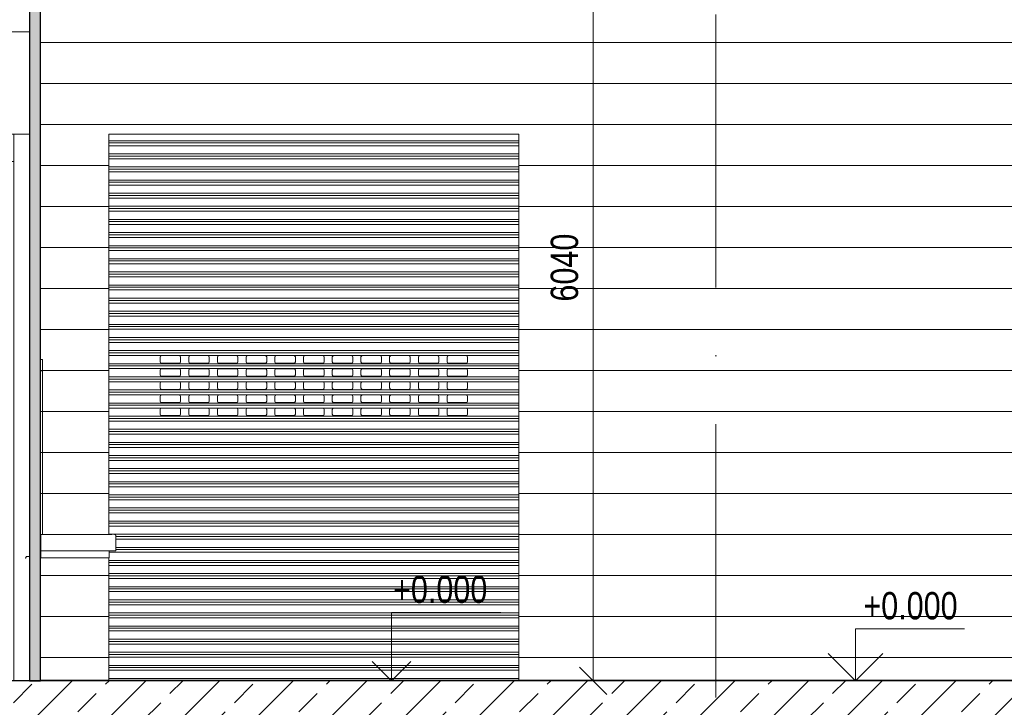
# Model space of a CAD drawing. Header units: millimetres. Extents: x 17762 to 172224, y -23587 to 40136.
# Tile 3 of 49: x 23396 to 30602, y -195 to 4838. Entities that reach past the tile are written whole.
import ezdxf

# ---------------------------------------------------------------- set-up
doc = ezdxf.new("R2010")
doc.units = ezdxf.units.MM
for name, pattern in [('Čerchovaná 10mm', [1800, 1000, -400, 0, -400]), ('Čerchovaná 20mm', [3000, 2000, -500, 0, -500]), ('Čerchovaná 3mm', [500, 300, -100, 0, -100])]:
    doc.linetypes.add(name, pattern=pattern)
for name, color, linetype, lineweight in [('CA_DVERE', 7, 'Continuous', 13), ('CA_DVERE_NEVHRA1', 3, 'Čerchovaná 3mm', 13), ('CA_KOTY', 3, 'Continuous', 9), ('CA_KOTY-100', 3, 'Continuous', 9), ('CA_OKNA18', 8, 'Continuous', 9), ('CA_OKNA25', 7, 'Continuous', 13), ('CA_OSY', 5, 'Continuous', 9), ('CA_PODLAHA', 1, 'Continuous', 25), ('CA_POHHRA25', 7, 'Continuous', 13), ('CA_REZY', 1, 'Continuous', 25), ('CA_SRAFY', 9, 'Continuous', 25), ('CA_ZARIZPRED', 8, 'Continuous', 13)]:
    doc.layers.add(name, color=color, linetype=linetype, lineweight=lineweight)
doc.styles.add('Arial_1', font='arial.ttf', dxfattribs={"width": 0.8, "height": 200})
doc.dimstyles.new('HP_Přímá_-_2_mm_Ariel_1-100', dxfattribs={"dimscale": 304.8, "dimtxt": 204.05188, "dimasz": 0.656168, "dimexe": 0.328084, "dimexo": 0.0625, "dimgap": 0.164042, "dimtad": 1, "dimdec": 0, "dimzin": 0, "dimdsep": 46, "dimtxsty": 'Arial_1', "dimblk1": 'OBLIQUE', "dimblk2": 'OBLIQUE', "dimsah": 1, "dimcen": 0.09, "dimazin": 0, "dimtfac": 1, "dimtdec": 4, "dimtix": 1, "dimtmove": 0, "dimatfit": 3, "dimfxl": 0.984252, "dimfxlon": 1, "dimtvp": 1, "dimtolj": 1, "dimtzin": 0, "dimarcsym": 2})

# ---------------------------------------------------------------- blocks, each defined once
blk = doc.blocks.new('ROLLING_SHUTTER_DD_DECOTHERM_S_EN - Rolovací dveře interiér 4000x4000-2348708-ŘEZ 1 _ vestavek V2')
at = {"layer": 'CA_DVERE'}
for p, q in [((23469, 4750), (22836, 4750)), ((22836, 4750), (22836, 4000)), ((22836, 4000), (22836, 3800)), ((22836, 4000), (23469, 4000)), ((23354, 0), (23354, 4000)), ((23354, 4000), (23354, 0)), ((22836, 3800), (23354, 3800))]:
    blk.add_line(p, q, dxfattribs=at)
blk = doc.blocks.new('ROLLING_SHUTTER_DD_DECOTHERM_S_EN - Rolovací dveře interiér 3000x4000-2353736-ŘEZ 1 _ vestavek V2')
at = {"layer": 'CA_DVERE'}
for p, q in [((27049, 3952.1), (24049, 3952.1)), ((27049, 3936), (24049, 3936)), ((27049, 3916), (24049, 3916)), ((24049, 3856.1), (27049, 3856.1)), ((27049, 3840), (24049, 3840)), ((27049, 3820), (24049, 3820)), ((27049, 3760.1), (24049, 3760.1)), ((27049, 3744), (24049, 3744)), ((27049, 3724), (24049, 3724)), ((27049, 3664.1), (24049, 3664.1)), ((27049, 3648), (24049, 3648)), ((27049, 3628), (24049, 3628)), ((27049, 3568.1), (24049, 3568.1)), ((27049, 3552), (24049, 3552)), ((27049, 3532), (24049, 3532)), ((27049, 3472.1), (24049, 3472.1)), ((27049, 3456), (24049, 3456)), ((27049, 3436), (24049, 3436)), ((24049, 3376.1), (27049, 3376.1)), ((27049, 3360), (24049, 3360)), ((27049, 3340), (24049, 3340)), ((27049, 3280.1), (24049, 3280.1)), ((27049, 3264), (24049, 3264)), ((27049, 3244), (24049, 3244)), ((27049, 3184.1), (24049, 3184.1)), ((27049, 3168), (24049, 3168)), ((27049, 3148), (24049, 3148)), ((24049, 3088.1), (27049, 3088.1)), ((27049, 3072), (24049, 3072)), ((27049, 3052), (24049, 3052)), ((27049, 2992.1), (24049, 2992.1)), ((27049, 2976), (24049, 2976)), ((27049, 2956), (24049, 2956)), ((27049, 2896.1), (24049, 2896.1)), ((27049, 2880), (24049, 2880)), ((27049, 2860), (24049, 2860)), ((24049, 2800.1), (27049, 2800.1)), ((27049, 2784), (24049, 2784)), ((27049, 2764), (24049, 2764)), ((27049, 2704.1), (24049, 2704.1)), ((27049, 2688), (24049, 2688)), ((27049, 2668), (24049, 2668)), ((27049, 2608.1), (24049, 2608.1)), ((27049, 2592), (24049, 2592)), ((27049, 2572), (24049, 2572)), ((27049, 2512.1), (24049, 2512.1)), ((27049, 2496), (24049, 2496)), ((24049, 2476), (27049, 2476)), ((27049, 2416.1), (24049, 2416.1)), ((27049, 2400), (24049, 2400)), ((27049, 2380), (24049, 2380)), ((24434, 2379.5), (24564, 2379.5)), ((24644, 2379.5), (24774, 2379.5)), ((24854, 2379.5), (24984, 2379.5)), ((25064, 2379.5), (25194, 2379.5)), ((25274, 2379.5), (25404, 2379.5)), ((25484, 2379.5), (25614, 2379.5)), ((25694, 2379.5), (25824, 2379.5)), ((25904, 2379.5), (26034, 2379.5)), ((26114, 2379.5), (26244, 2379.5)), ((26324, 2379.5), (26454, 2379.5)), ((26534, 2379.5), (26664, 2379.5)), ((27049, 2320.1), (24049, 2320.1)), ((24424, 2334.5), (24424, 2369.5)), ((24564, 2324.5), (24434, 2324.5)), ((24574, 2369.5), (24574, 2334.5)), ((24634, 2334.5), (24634, 2369.5)), ((24774, 2324.5), (24644, 2324.5)), ((24784, 2369.5), (24784, 2334.5)), ((24844, 2334.5), (24844, 2369.5)), ((24984, 2324.5), (24854, 2324.5)), ((24994, 2369.5), (24994, 2334.5)), ((25054, 2334.5), (25054, 2369.5)), ((25194, 2324.5), (25064, 2324.5)), ((25204, 2369.5), (25204, 2334.5)), ((25264, 2334.5), (25264, 2369.5)), ((25404, 2324.5), (25274, 2324.5)), ((25414, 2369.5), (25414, 2334.5)), ((25474, 2334.5), (25474, 2369.5)), ((25614, 2324.5), (25484, 2324.5)), ((25624, 2369.5), (25624, 2334.5)), ((25684, 2334.5), (25684, 2369.5)), ((25824, 2324.5), (25694, 2324.5)), ((25834, 2369.5), (25834, 2334.5)), ((25894, 2334.5), (25894, 2369.5)), ((26034, 2324.5), (25904, 2324.5)), ((26044, 2369.5), (26044, 2334.5)), ((26104, 2334.5), (26104, 2369.5)), ((26244, 2324.5), (26114, 2324.5)), ((26254, 2369.5), (26254, 2334.5)), ((26314, 2334.5), (26314, 2369.5)), ((26454, 2324.5), (26324, 2324.5)), ((26464, 2369.5), (26464, 2334.5)), ((26524, 2334.5), (26524, 2369.5)), ((26664, 2324.5), (26534, 2324.5)), ((26674, 2369.5), (26674, 2334.5)), ((27049, 2304), (24049, 2304)), ((24049, 2284), (27049, 2284)), ((24424, 2273.5), (24424, 2238.5)), ((24434, 2283.5), (24564, 2283.5)), ((24574, 2238.5), (24574, 2273.5)), ((24634, 2238.5), (24634, 2273.5)), ((24644, 2283.5), (24774, 2283.5)), ((24784, 2238.5), (24784, 2273.5)), ((24844, 2238.5), (24844, 2273.5)), ((24854, 2283.5), (24984, 2283.5)), ((24994, 2238.5), (24994, 2273.5)), ((25054, 2273.5), (25054, 2238.5)), ((25194, 2283.5), (25064, 2283.5)), ((25204, 2273.5), (25204, 2238.5)), ((25264, 2238.5), (25264, 2273.5)), ((25274, 2283.5), (25404, 2283.5)), ((25414, 2238.5), (25414, 2273.5)), ((25474, 2238.5), (25474, 2273.5)), ((25614, 2283.5), (25484, 2283.5)), ((25624, 2238.5), (25624, 2273.5)), ((25684, 2238.5), (25684, 2273.5)), ((25824, 2283.5), (25694, 2283.5)), ((25834, 2238.5), (25834, 2273.5)), ((25894, 2238.5), (25894, 2273.5)), ((26034, 2283.5), (25904, 2283.5)), ((26044, 2273.5), (26044, 2238.5)), ((26104, 2273.5), (26104, 2238.5)), ((26244, 2283.5), (26114, 2283.5)), ((26254, 2238.5), (26254, 2273.5)), ((26314, 2273.5), (26314, 2238.5)), ((26324, 2283.5), (26454, 2283.5)), ((26464, 2273.5), (26464, 2238.5)), ((26524, 2238.5), (26524, 2273.5)), ((26664, 2283.5), (26534, 2283.5)), ((26674, 2238.5), (26674, 2273.5)), ((27049, 2224.1), (24049, 2224.1)), ((27049, 2208), (24049, 2208)), ((27049, 2188), (24049, 2188)), ((24424, 2142.5), (24424, 2177.5)), ((24434, 2228.5), (24564, 2228.5)), ((24434, 2187.5), (24564, 2187.5)), ((24574, 2177.5), (24574, 2142.5)), ((24634, 2142.5), (24634, 2177.5)), ((24644, 2228.5), (24774, 2228.5)), ((24644, 2187.5), (24774, 2187.5)), ((24784, 2177.5), (24784, 2142.5)), ((24844, 2142.5), (24844, 2177.5)), ((24984, 2228.5), (24854, 2228.5)), ((24854, 2187.5), (24984, 2187.5)), ((24994, 2177.5), (24994, 2142.5)), ((25054, 2142.5), (25054, 2177.5)), ((25064, 2228.5), (25194, 2228.5)), ((25064, 2187.5), (25194, 2187.5)), ((25204, 2177.5), (25204, 2142.5)), ((25264, 2177.5), (25264, 2142.5)), ((25404, 2228.5), (25274, 2228.5)), ((25404, 2187.5), (25274, 2187.5)), ((25414, 2142.5), (25414, 2177.5)), ((25474, 2177.5), (25474, 2142.5)), ((25484, 2228.5), (25614, 2228.5)), ((25614, 2187.5), (25484, 2187.5)), ((25624, 2142.5), (25624, 2177.5)), ((25684, 2177.5), (25684, 2142.5)), ((25824, 2228.5), (25694, 2228.5)), ((25824, 2187.5), (25694, 2187.5)), ((25834, 2142.5), (25834, 2177.5)), ((25894, 2177.5), (25894, 2142.5)), ((26034, 2228.5), (25904, 2228.5)), ((26034, 2187.5), (25904, 2187.5)), ((26044, 2142.5), (26044, 2177.5)), ((26104, 2177.5), (26104, 2142.5)), ((26114, 2228.5), (26244, 2228.5)), ((26244, 2187.5), (26114, 2187.5)), ((26254, 2142.5), (26254, 2177.5)), ((26314, 2142.5), (26314, 2177.5)), ((26324, 2228.5), (26454, 2228.5)), ((26324, 2187.5), (26454, 2187.5)), ((26464, 2177.5), (26464, 2142.5)), ((26524, 2142.5), (26524, 2177.5)), ((26664, 2228.5), (26534, 2228.5)), ((26534, 2187.5), (26664, 2187.5)), ((26674, 2177.5), (26674, 2142.5)), ((27049, 2128.1), (24049, 2128.1)), ((27049, 2112), (24049, 2112)), ((27049, 2092), (24049, 2092)), ((24564, 2132.5), (24434, 2132.5)), ((24434, 2091.5), (24564, 2091.5)), ((24774, 2132.5), (24644, 2132.5)), ((24644, 2091.5), (24774, 2091.5)), ((24984, 2132.5), (24854, 2132.5)), ((24854, 2091.5), (24984, 2091.5)), ((25194, 2132.5), (25064, 2132.5)), ((25064, 2091.5), (25194, 2091.5)), ((25274, 2132.5), (25404, 2132.5)), ((25274, 2091.5), (25404, 2091.5)), ((25484, 2132.5), (25614, 2132.5)), ((25484, 2091.5), (25614, 2091.5)), ((25694, 2132.5), (25824, 2132.5)), ((25694, 2091.5), (25824, 2091.5)), ((25904, 2132.5), (26034, 2132.5)), ((25904, 2091.5), (26034, 2091.5)), ((26114, 2132.5), (26244, 2132.5)), ((26114, 2091.5), (26244, 2091.5)), ((26454, 2132.5), (26324, 2132.5)), ((26324, 2091.5), (26454, 2091.5)), ((26664, 2132.5), (26534, 2132.5)), ((26534, 2091.5), (26664, 2091.5)), ((24049, 2032.1), (27049, 2032.1)), ((24424, 2046.5), (24424, 2081.5)), ((24564, 2036.5), (24434, 2036.5)), ((24574, 2081.5), (24574, 2046.5)), ((24634, 2046.5), (24634, 2081.5)), ((24774, 2036.5), (24644, 2036.5)), ((24784, 2081.5), (24784, 2046.5)), ((24844, 2046.5), (24844, 2081.5)), ((24984, 2036.5), (24854, 2036.5)), ((24994, 2081.5), (24994, 2046.5)), ((25054, 2046.5), (25054, 2081.5)), ((25194, 2036.5), (25064, 2036.5)), ((25204, 2081.5), (25204, 2046.5)), ((25264, 2046.5), (25264, 2081.5)), ((25404, 2036.5), (25274, 2036.5)), ((25414, 2081.5), (25414, 2046.5)), ((25474, 2046.5), (25474, 2081.5)), ((25614, 2036.5), (25484, 2036.5)), ((25624, 2081.5), (25624, 2046.5)), ((25684, 2046.5), (25684, 2081.5)), ((25824, 2036.5), (25694, 2036.5)), ((25834, 2081.5), (25834, 2046.5)), ((25894, 2046.5), (25894, 2081.5)), ((26034, 2036.5), (25904, 2036.5)), ((26044, 2081.5), (26044, 2046.5)), ((26104, 2046.5), (26104, 2081.5)), ((26244, 2036.5), (26114, 2036.5)), ((26254, 2081.5), (26254, 2046.5)), ((26314, 2046.5), (26314, 2081.5)), ((26454, 2036.5), (26324, 2036.5)), ((26464, 2081.5), (26464, 2046.5)), ((26524, 2046.5), (26524, 2081.5)), ((26664, 2036.5), (26534, 2036.5)), ((26674, 2081.5), (26674, 2046.5)), ((27049, 2016), (24049, 2016)), ((27049, 1996), (24049, 1996)), ((24424, 1950.5), (24424, 1985.5)), ((24434, 1995.5), (24564, 1995.5)), ((24574, 1985.5), (24574, 1950.5)), ((24634, 1950.5), (24634, 1985.5)), ((24644, 1995.5), (24774, 1995.5)), ((24784, 1985.5), (24784, 1950.5)), ((24844, 1950.5), (24844, 1985.5)), ((24854, 1995.5), (24984, 1995.5)), ((24994, 1985.5), (24994, 1950.5)), ((25054, 1950.5), (25054, 1985.5)), ((25064, 1995.5), (25194, 1995.5)), ((25204, 1985.5), (25204, 1950.5)), ((25264, 1950.5), (25264, 1985.5)), ((25274, 1995.5), (25404, 1995.5)), ((25414, 1985.5), (25414, 1950.5)), ((25474, 1950.5), (25474, 1985.5)), ((25484, 1995.5), (25614, 1995.5)), ((25624, 1985.5), (25624, 1950.5)), ((25684, 1950.5), (25684, 1985.5)), ((25694, 1995.5), (25824, 1995.5)), ((25834, 1985.5), (25834, 1950.5)), ((25894, 1950.5), (25894, 1985.5)), ((25904, 1995.5), (26034, 1995.5)), ((26044, 1985.5), (26044, 1950.5)), ((26104, 1950.5), (26104, 1985.5)), ((26114, 1995.5), (26244, 1995.5)), ((26254, 1985.5), (26254, 1950.5)), ((26314, 1950.5), (26314, 1985.5)), ((26324, 1995.5), (26454, 1995.5)), ((26464, 1985.5), (26464, 1950.5)), ((26524, 1950.5), (26524, 1985.5)), ((26534, 1995.5), (26664, 1995.5)), ((26674, 1985.5), (26674, 1950.5)), ((27049, 1936.1), (24049, 1936.1)), ((27049, 1920), (24049, 1920)), ((27049, 1900), (24049, 1900)), ((24564, 1940.5), (24434, 1940.5)), ((24774, 1940.5), (24644, 1940.5)), ((24984, 1940.5), (24854, 1940.5)), ((25194, 1940.5), (25064, 1940.5)), ((25404, 1940.5), (25274, 1940.5)), ((25614, 1940.5), (25484, 1940.5)), ((25824, 1940.5), (25694, 1940.5)), ((26034, 1940.5), (25904, 1940.5)), ((26244, 1940.5), (26114, 1940.5)), ((26454, 1940.5), (26324, 1940.5)), ((26664, 1940.5), (26534, 1940.5)), ((24049, 1840.1), (27049, 1840.1)), ((27049, 1824), (24049, 1824)), ((27049, 1804), (24049, 1804)), ((27049, 1744.1), (24049, 1744.1)), ((24049, 1728), (27049, 1728)), ((27049, 1708), (24049, 1708)), ((27049, 1648.1), (24049, 1648.1)), ((27049, 1632), (24049, 1632)), ((27049, 1612), (24049, 1612)), ((27049, 1552.1), (24049, 1552.1)), ((27049, 1536), (24049, 1536)), ((27049, 1516), (24049, 1516)), ((27049, 1456.1), (24049, 1456.1)), ((27049, 1440), (24049, 1440)), ((27049, 1420), (24049, 1420)), ((27049, 1360.1), (24049, 1360.1)), ((27049, 1344), (24049, 1344)), ((27049, 1324), (24049, 1324)), ((27049, 1264.1), (24049, 1264.1)), ((27049, 1248), (24049, 1248)), ((27049, 1228), (24049, 1228)), ((27049, 1168.1), (24049, 1168.1)), ((27049, 1152), (24049, 1152)), ((27049, 1132), (24049, 1132)), ((24049, 1072.1), (27049, 1072.1)), ((27049, 1036), (24100.5, 1036)), ((27049, 1056), (24100.7, 1056)), ((27049, 940), (24050.5, 940)), ((27049, 976.1), (24100.7, 976.1)), ((27049, 960), (24100.7, 960)), ((27049, 880.1), (24049, 880.1)), ((27049, 864), (24049, 864)), ((27049, 844), (24049, 844)), ((27049, 784.1), (24049, 784.1)), ((24049, 768), (27049, 768)), ((27049, 748), (24049, 748)), ((24049, 688.1), (27049, 688.1)), ((27049, 672), (24049, 672)), ((27049, 652), (24049, 652)), ((27049, 592.1), (24049, 592.1)), ((27049, 576), (24049, 576)), ((27049, 556), (24049, 556)), ((27049, 496.1), (24049, 496.1)), ((27049, 480), (24049, 480)), ((27049, 460), (24049, 460)), ((27049, 400.1), (24049, 400.1)), ((27049, 384), (24049, 384)), ((27049, 364), (24049, 364)), ((27049, 304.1), (24049, 304.1)), ((27049, 288), (24049, 288)), ((27049, 268), (24049, 268)), ((27049, 208.1), (24049, 208.1)), ((27049, 192), (24049, 192)), ((27049, 172), (24049, 172)), ((27049, 112.1), (24049, 112.1)), ((27049, 96), (24049, 96)), ((27049, 76), (24049, 76)), ((27049, 16.1), (24049, 16.1))]:
    blk.add_line(p, q, dxfattribs=at)
for centre, start, end in [((24434, 2369.5), 90, 180), ((24564, 2369.5), 0, 90), ((24644, 2369.5), 90, 180), ((24774, 2369.5), 0, 90), ((24854, 2369.5), 90, 180), ((24984, 2369.5), 0, 90), ((25064, 2369.5), 90, 180), ((25194, 2369.5), 0, 90), ((25274, 2369.5), 90, 180), ((25404, 2369.5), 0, 90), ((25484, 2369.5), 90, 180), ((25614, 2369.5), 0, 90), ((25694, 2369.5), 90, 180), ((25824, 2369.5), 0, 90), ((25904, 2369.5), 90, 180), ((26034, 2369.5), 0, 90), ((26114, 2369.5), 90, 180), ((26244, 2369.5), 0, 90), ((26324, 2369.5), 90, 180), ((26454, 2369.5), 0, 90), ((26534, 2369.5), 90, 180), ((26664, 2369.5), 0, 90), ((24434, 2334.5), 180, 270), ((24564, 2334.5), 270, 0), ((24644, 2334.5), 180, 270), ((24774, 2334.5), 270, 0), ((24854, 2334.5), 180, 270), ((24984, 2334.5), 270, 0), ((25064, 2334.5), 180, 270), ((25194, 2334.5), 270, 0), ((25274, 2334.5), 180, 270), ((25404, 2334.5), 270, 0), ((25484, 2334.5), 180, 270), ((25614, 2334.5), 270, 0), ((25694, 2334.5), 180, 270), ((25824, 2334.5), 270, 0), ((25904, 2334.5), 180, 270), ((26034, 2334.5), 270, 0), ((26114, 2334.5), 180, 270), ((26244, 2334.5), 270, 0), ((26324, 2334.5), 180, 270), ((26454, 2334.5), 270, 0), ((26534, 2334.5), 180, 270), ((26664, 2334.5), 270, 0), ((24434, 2273.5), 90, 180), ((24434, 2238.5), 180, 270), ((24564, 2273.5), 0, 90), ((24564, 2238.5), 270, 360), ((24644, 2273.5), 90, 180), ((24644, 2238.5), 180, 270), ((24774, 2273.5), 0, 90), ((24774, 2238.5), 270, 0), ((24854, 2273.5), 90, 180), ((24854, 2238.5), 180, 270), ((24984, 2273.5), 0, 90), ((24984, 2238.5), 270, 0), ((25064, 2273.5), 90, 180), ((25064, 2238.5), 180, 270), ((25194, 2273.5), 0, 90), ((25194, 2238.5), 270, 0), ((25274, 2273.5), 90, 180), ((25274, 2238.5), 180, 270), ((25404, 2273.5), 0, 90), ((25404, 2238.5), 270, 0), ((25484, 2273.5), 90, 180), ((25484, 2238.5), 180, 270), ((25614, 2273.5), 0, 90), ((25614, 2238.5), 270, 360), ((25694, 2273.5), 90, 180), ((25694, 2238.5), 180, 270), ((25824, 2273.5), 0, 90), ((25824, 2238.5), 270, 0), ((25904, 2273.5), 90, 180), ((25904, 2238.5), 180, 270), ((26034, 2273.5), 0, 90), ((26034, 2238.5), 270, 360), ((26114, 2273.5), 90, 180), ((26114, 2238.5), 180, 270), ((26244, 2273.5), 0, 90), ((26244, 2238.5), 270, 360), ((26324, 2273.5), 90, 180), ((26324, 2238.5), 180, 270), ((26454, 2273.5), 0, 90), ((26454, 2238.5), 270, 0), ((26534, 2273.5), 90, 180), ((26534, 2238.5), 180, 270), ((26664, 2273.5), 0, 90), ((26664, 2238.5), 270, 0), ((24434, 2177.5), 90, 180), ((24564, 2177.5), 0, 90), ((24644, 2177.5), 90, 180), ((24774, 2177.5), 360, 90), ((24854, 2177.5), 90, 180), ((24984, 2177.5), 0, 90), ((25064, 2177.5), 90, 180), ((25194, 2177.5), 0, 90), ((25274, 2177.5), 90, 180), ((25404, 2177.5), 0, 90), ((25484, 2177.5), 90, 180), ((25614, 2177.5), 360, 90), ((25694, 2177.5), 90, 180), ((25824, 2177.5), 0, 90), ((25904, 2177.5), 90, 180), ((26034, 2177.5), 0, 90), ((26114, 2177.5), 90, 180), ((26244, 2177.5), 0, 90), ((26324, 2177.5), 90, 180), ((26454, 2177.5), 0, 90), ((26534, 2177.5), 90, 180), ((26664, 2177.5), 0, 90), ((24434, 2142.5), 180, 270), ((24434, 2081.5), 90, 180), ((24564, 2142.5), 270, 0), ((24564, 2081.5), 0, 90), ((24644, 2142.5), 180, 270), ((24644, 2081.5), 90, 180), ((24774, 2142.5), 270, 0), ((24774, 2081.5), 0, 90), ((24854, 2142.5), 180, 270), ((24854, 2081.5), 90, 180), ((24984, 2142.5), 270, 0), ((24984, 2081.5), 0, 90), ((25064, 2142.5), 180, 270), ((25064, 2081.5), 90, 180), ((25194, 2142.5), 270, 0), ((25194, 2081.5), 0, 90), ((25274, 2142.5), 180, 270), ((25274, 2081.5), 90, 180), ((25404, 2142.5), 270, 0), ((25404, 2081.5), 0, 90), ((25484, 2142.5), 180, 270), ((25484, 2081.5), 90, 180), ((25614, 2142.5), 270, 0), ((25614, 2081.5), 0, 90), ((25694, 2142.5), 180, 270), ((25694, 2081.5), 90, 180), ((25824, 2142.5), 270, 0), ((25824, 2081.5), 0, 90), ((25904, 2142.5), 180, 270), ((25904, 2081.5), 90, 180), ((26034, 2142.5), 270, 0), ((26034, 2081.5), 0, 90), ((26114, 2142.5), 180, 270), ((26114, 2081.5), 90, 180), ((26244, 2142.5), 270, 0), ((26244, 2081.5), 0, 90), ((26324, 2142.5), 180, 270), ((26324, 2081.5), 90, 180), ((26454, 2142.5), 270, 0), ((26454, 2081.5), 0, 90), ((26534, 2142.5), 180, 270), ((26534, 2081.5), 90, 180), ((26664, 2142.5), 270, 0), ((26664, 2081.5), 0, 90), ((24434, 2046.5), 180, 270), ((24564, 2046.5), 270, 0), ((24644, 2046.5), 180, 270), ((24774, 2046.5), 270, 0), ((24854, 2046.5), 180, 270), ((24984, 2046.5), 270, 0), ((25064, 2046.5), 180, 270), ((25194, 2046.5), 270, 0), ((25274, 2046.5), 180, 270), ((25404, 2046.5), 270, 0), ((25484, 2046.5), 180, 270), ((25614, 2046.5), 270, 0), ((25694, 2046.5), 180, 270), ((25824, 2046.5), 270, 0), ((25904, 2046.5), 180, 270), ((26034, 2046.5), 270, 0), ((26114, 2046.5), 180, 270), ((26244, 2046.5), 270, 0), ((26324, 2046.5), 180, 270), ((26454, 2046.5), 270, 0), ((26534, 2046.5), 180, 270), ((26664, 2046.5), 270, 0), ((24434, 1985.5), 90, 180), ((24434, 1950.5), 180, 270), ((24564, 1985.5), 0, 90), ((24564, 1950.5), 270, 0), ((24644, 1985.5), 90, 180), ((24644, 1950.5), 180, 270), ((24774, 1985.5), 0, 90), ((24774, 1950.5), 270, 0), ((24854, 1985.5), 90, 180), ((24854, 1950.5), 180, 270), ((24984, 1985.5), 0, 90), ((24984, 1950.5), 270, 0), ((25064, 1985.5), 90, 180), ((25064, 1950.5), 180, 270), ((25194, 1985.5), 0, 90), ((25194, 1950.5), 270, 0), ((25274, 1985.5), 90, 180), ((25274, 1950.5), 180, 270), ((25404, 1985.5), 0, 90), ((25404, 1950.5), 270, 0), ((25484, 1985.5), 90, 180), ((25484, 1950.5), 180, 270), ((25614, 1985.5), 0, 90), ((25614, 1950.5), 270, 0), ((25694, 1985.5), 90, 180), ((25694, 1950.5), 180, 270), ((25824, 1985.5), 0, 90), ((25824, 1950.5), 270, 0), ((25904, 1985.5), 90, 180), ((25904, 1950.5), 180, 270), ((26034, 1985.5), 0, 90), ((26034, 1950.5), 270, 0), ((26114, 1985.5), 90, 180), ((26114, 1950.5), 180, 270), ((26244, 1985.5), 0, 90), ((26244, 1950.5), 270, 0), ((26324, 1985.5), 90, 180), ((26324, 1950.5), 180, 270), ((26454, 1985.5), 0, 90), ((26454, 1950.5), 270, 0), ((26534, 1985.5), 90, 180), ((26534, 1950.5), 180, 270), ((26664, 1985.5), 0, 90), ((26664, 1950.5), 270, 0)]:
    blk.add_arc(centre, 10, start, end, dxfattribs=at)
blk = doc.blocks.new('Waschbecken 02 645 x 550 - Waschbecken-847185-ŘEZ 1 _ vestavek V2')
at = {"layer": 'CA_ZARIZPRED'}
for p, q in [((23700.7, 1070), (23550.7, 1070)), ((23550.7, 1070), (23550.7, 1060)), ((23550.7, 950), (23550.7, 1060)), ((24070.7, 1070), (23700.7, 1070)), ((24100.7, 950), (24100.7, 1060)), ((23550.7, 900), (23550.7, 950)), ((24070.7, 950), (23550.7, 950)), ((24050.7, 900), (24050.7, 950)), ((24070.7, 950), (24100.7, 950)), ((24020.7, 900), (23550.7, 900)), ((24020.7, 900), (24050.7, 900))]:
    blk.add_line(p, q, dxfattribs=at)
at = {"layer": 'CA_ZARIZPRED', "flags": 128}
for points in [[(24090.7, 1070), (24091.1, 1070), (24091.5, 1070), (24091.9, 1069.9), (24092.3, 1069.9), (24092.7, 1069.8), (24093.1, 1069.7), (24093.5, 1069.6), (24093.9, 1069.5), (24094.3, 1069.4), (24094.6, 1069.2), (24095, 1069), (24095.4, 1068.9), (24095.7, 1068.7), (24096.1, 1068.5), (24096.4, 1068.3), (24096.7, 1068), (24097, 1067.8), (24097.3, 1067.5), (24097.6, 1067.2), (24097.9, 1067), (24098.2, 1066.7), (24098.4, 1066.4), (24098.7, 1066.1)], [(24099.7, 1064.4), (24099.9, 1064), (24100.1, 1063.6), (24100.2, 1063.2), (24100.3, 1062.9), (24100.4, 1062.5), (24100.5, 1062.1), (24100.6, 1061.7), (24100.7, 1061.3), (24100.7, 1060.9), (24100.7, 1060.5), (24100.7, 1060.1), (24100.7, 1060)]]:
    blk.add_lwpolyline(points, dxfattribs=at)
blk = doc.blocks.new('HP_1x1 - 1500x1500_-2416461-ŘEZ 1 _ vestavek V2')
at = {"layer": 'CA_OKNA18'}
for p, q in [((23444, 910), (23438.9, 895.9)), ((23469, 910), (23444, 910))]:
    blk.add_line(p, q, dxfattribs=at)
at = {"layer": 'CA_OKNA25'}
for p, q in [((23549, 2350), (23562.3, 2350)), ((23562.3, 1070), (23562.3, 2350)), ((23549, 2268), (23562.3, 2268)), ((23550.7, 1030), (23549, 1030)), ((23549, 950), (23550.7, 950)), ((23444, 910), (23438.9, 895.9)), ((23438.9, 895.9), (23441, 895.9)), ((23441, 895.9), (23445.4, 908)), ((23469, 910), (23444, 910)), ((23445.4, 908), (23469, 908))]:
    blk.add_line(p, q, dxfattribs=at)
blk = doc.blocks.new('ocelová kce final - 11542_003_OK-HALA_TaO-2_ET_AciS_2025-05-29_upr_dwg-2597525-ŘEZ 1 _ vestavek V2')
at = {"layer": 'CA_REZY'}
blk.add_line((36377.6, 0), (21434.3, 0), dxfattribs=at)
blk = doc.blocks.new('ocelová kce final - ocelová kce final-2597615-ŘEZ 1 _ vestavek V2')
blk.add_blockref('ocelová kce final - 11542_003_OK-HALA_TaO-2_ET_AciS_2025-05-29_upr_dwg-2597525-ŘEZ 1 _ vestavek V2', (0, 0))
blk = doc.blocks.new('DIMBLOCK4-ŘEZ 1 _ vestavek V2')
at = {"layer": 'CA_KOTY-100'}
for p, q in [((27592.2, 6040), (27492.2, 6140)), ((27592.2, 6040), (27492.2, 6040)), ((27592.2, 6040), (27592.2, 0)), ((27592.2, 6040), (27692.2, 5940)), ((27592.2, 6040), (27892.2, 6040)), ((27592.2, 0), (27492.2, 100)), ((27592.2, 0), (27492.2, 0)), ((27592.2, 0), (27692.2, -100)), ((27592.2, 0), (27892.2, 0))]:
    blk.add_line(p, q, dxfattribs=at)
at = {"layer": 'CA_KOTY-100', "color": 0, "insert": (27282.6, 2775.1), "char_height": 200, "width": 587.669, "attachment_point": 1, "rotation": 90, "line_spacing_factor": 0.941778, "style": 'Arial_1'}
blk.add_mtext('6040', dxfattribs=at)
blk = doc.blocks.new('_Oblique')
at = {"color": 0, "linetype": 'ByBlock', "lineweight": -2}
blk.add_line((-0.5, -0.5), (0.5, 0.5), dxfattribs=at)
blk = doc.blocks.new('Výškové kóty - Nohoře-517394-ŘEZ 1 _ vestavek V2')
at = {"layer": 'CA_KOTY'}
for p, q in [((25550.9, 6160), (25550.9, 6660)), ((25550.9, 6660), (26350.9, 6660)), ((25550.9, 6160), (25409.4, 6301.4)), ((25550.9, 6160), (25692.3, 6301.4))]:
    blk.add_line(p, q, dxfattribs=at)

msp = doc.modelspace()

# ---------------------------------------------------------------- hatches: boundary and pattern name
at = {"layer": 'CA_POHHRA25', "lineweight": 9}
h = msp.add_hatch(dxfattribs=at)
h.set_pattern_fill('FP_4', color=256, style=0, pattern_type=2)
h.set_pattern_definition([(0, (30490.02, 6169.97), (0, 300), [])])
h.paths.add_polyline_path([(23549, 5), (24049, 5), (24049, 900), (23550.7, 900), (23550.7, 1070), (24049, 1070), (24049, 4000), (27049, 4000), (27049, 5), (30689, 5), (30689, 2050), (31849, 2050), (31849, 5), (33429, 5), (33429, 800), (32929, 800), (32929, 850), (32879, 850), (32880, 960), (32880.3, 965), (32885.5, 968.7), (32885.5, 969), (32892.1, 969.7), (32893.1, 968.9), (32898.1, 968.7), (32903.8, 969.3), (32909, 970), (33429, 970), (33429, 5890), (33210, 5890), (33210, 5901), (33298.5, 5901), (33311.2, 5906.3), (33316.5, 5919), (33316.5, 6071), (33311.2, 6083.7), (33298.5, 6089), (33210, 6089), (33210, 6100), (33420, 6100), (33420, 6137.9), (23560, 6137.9), (23560, 6100), (23770, 6100), (23769.2, 6089), (23681.5, 6089), (23668.8, 6083.7), (23663.5, 6071), (23664.2, 5917.2), (23668.8, 5906.3), (23681.5, 5901), (23770, 5901), (23769.2, 5890), (23550, 5890), (23550, 5901), (23638.5, 5901), (23651.2, 5906.3), (23656.5, 5919), (23656.5, 6071), (23651.2, 6083.7), (23638.5, 6089), (23550, 6089), (23549, 23.1)])
h.paths.add_polyline_path([(33320, 5253.9), (33236.9, 5254.6), (33233.8, 5256.6), (33231, 5260.8), (33230, 5266.1), (33231, 5369.2), (33233.8, 5373.5), (33238.9, 5376), (33240, 5376.1), (33323.1, 5375.5), (33326.2, 5373.5), (33329, 5369.2), (33330, 5363.9), (33329, 5260.8), (33326.2, 5256.6), (33321.1, 5254.1)])
h.paths.add_polyline_path([(23740, 5253.9), (23656.9, 5254.6), (23653.8, 5256.6), (23651, 5260.8), (23650, 5266.1), (23651, 5369.2), (23653.8, 5373.5), (23658.9, 5376), (23660, 5376.1), (23743.1, 5375.5), (23746.2, 5373.5), (23749, 5369.2), (23750, 5363.9), (23749, 5260.8), (23746.2, 5256.6), (23741.1, 5254.1)])
h.paths.add_polyline_path([(33240, 5260), (33322.2, 5260.6), (33324.5, 5263.5), (33325, 5266.1), (33323.9, 5367.7), (33321.1, 5369.9), (33320, 5370), (33237.8, 5369.4), (33235.5, 5366.6), (33235, 5363.9), (33236.1, 5262.3), (33238.9, 5260.2)])
h.paths.add_polyline_path([(23740, 5260), (23743.1, 5261.4), (23744.9, 5264.8), (23745, 5276.6), (23743.9, 5367.7), (23741.1, 5369.9), (23731.9, 5370), (23657.8, 5369.4), (23655.5, 5366.6), (23655, 5363.9), (23656.1, 5262.3), (23658.9, 5260.2), (23660, 5260)])
h.paths.add_polyline_path([(28511.5, 5890), (28380, 5890), (28380, 5901), (28468.5, 5901), (28481.2, 5906.3), (28486.5, 5919), (28486.5, 6071), (28481.2, 6083.7), (28468.5, 6089), (28380, 6089), (28380, 6100), (28600, 6100), (28600, 6089), (28511.5, 6089), (28498.8, 6083.7), (28493.5, 6071), (28494.2, 5917.2), (28498.8, 5906.3), (28511.5, 5901), (28600, 5901), (28600, 5890)])
h.paths.add_polyline_path([(32375.5, 5890), (32244, 5890), (32244, 5901), (32332.5, 5901), (32345.2, 5906.3), (32350.5, 5919), (32350.5, 6071), (32345.2, 6083.7), (32332.5, 6089), (32244, 6089), (32244, 6100), (32464, 6100), (32464, 6089), (32375.5, 6089), (32362.8, 6083.7), (32357.5, 6071), (32358.2, 5917.2), (32362.8, 5906.3), (32375.5, 5901), (32464, 5901), (32464, 5890)])
h.paths.add_polyline_path([(25637.1, 5890), (25482, 5890), (25482, 5901), (25570.5, 5901), (25583.2, 5906.3), (25588.5, 5919), (25588.5, 6071), (25583.2, 6083.7), (25570.5, 6089), (25482, 6089), (25482, 6100), (25702, 6100), (25702, 6089), (25613.5, 6089), (25600.8, 6083.7), (25595.5, 6071), (25596.2, 5917.2), (25600.8, 5906.3), (25613.5, 5901), (25702, 5901), (25702, 5890)])
h.paths.add_polyline_path([(27634, 5890), (27414, 5890), (27414, 5901), (27505, 5902), (27515.2, 5906.3), (27520.5, 5919), (27520.5, 6071), (27515.2, 6083.7), (27502.5, 6089), (27414, 6089), (27414, 6100), (27634, 6100), (27634, 6089), (27545.5, 6089), (27532.8, 6083.7), (27527.5, 6071), (27528.2, 5917.2), (27532.8, 5906.3), (27545.5, 5901), (27634, 5901)])
h.paths.add_polyline_path([(24647.5, 5890), (24516, 5890), (24516, 5901), (24604.5, 5901), (24617.2, 5906.3), (24622.5, 5919), (24622.5, 6071), (24617.2, 6083.7), (24604.5, 6089), (24516, 6089), (24516, 6100), (24736, 6100), (24736, 6089), (24647.5, 6089), (24634.8, 6083.7), (24629.5, 6071), (24630.2, 5917.2), (24634.8, 5906.3), (24647.5, 5901), (24736, 5901), (24736, 5890), (24703.1, 5890)])
h.paths.add_polyline_path([(29346, 5890), (29346, 5901), (29434.5, 5901), (29447.2, 5906.3), (29452.5, 5919), (29452.5, 6071), (29447.2, 6083.7), (29434.5, 6089), (29346, 6089), (29346, 6100), (29566, 6100), (29566, 6089), (29477.5, 6089), (29464.8, 6083.7), (29459.5, 6071), (29460.2, 5917.2), (29464.8, 5906.3), (29477.5, 5901), (29566, 5901), (29566, 5890), (29372.9, 5890)])
h.paths.add_polyline_path([(31278, 5890), (31278, 5901), (31366.5, 5901), (31379.2, 5906.3), (31384.5, 5919), (31384.5, 6071), (31379.2, 6083.7), (31366.5, 6089), (31278, 6089), (31278, 6100), (31498, 6100), (31498, 6089), (31409.5, 6089), (31396.8, 6083.7), (31391.5, 6071), (31392.2, 5917.2), (31396.8, 5906.3), (31409.5, 5901), (31498, 5901), (31498, 5890), (31366.5, 5890)])
h.paths.add_polyline_path([(26536.5, 5890), (26448, 5890), (26448, 5901), (26536.5, 5901), (26549.2, 5906.3), (26554.5, 5919), (26554.5, 6071), (26549.2, 6083.7), (26536.5, 6089), (26448, 6089), (26448, 6100), (26668, 6100), (26668, 6089), (26579.5, 6089), (26566.8, 6083.7), (26561.5, 6071), (26562.2, 5917.2), (26566.8, 5906.3), (26579.5, 5901), (26668, 5901), (26668, 5890), (26571.1, 5890)])
h.paths.add_polyline_path([(30400.5, 5890), (30312, 5890), (30312, 5901), (30400.5, 5901), (30413.2, 5906.3), (30418.5, 5919), (30418.5, 6071), (30413.2, 6083.7), (30400.5, 6089), (30312, 6089), (30312, 6100), (30532, 6100), (30532, 6089), (30443.5, 6089), (30430.8, 6083.7), (30425.5, 6071), (30426.2, 5917.2), (30430.8, 5906.3), (30443.5, 5901), (30532, 5901), (30532, 5890), (30443.5, 5890)])
h.paths.add_polyline_path([(33429, 5901), (33429, 6089), (33341.5, 6089), (33328.8, 6083.7), (33323.5, 6071), (33324.2, 5917.2), (33328.8, 5906.3), (33341.5, 5901), (33404.4, 5901)])
at = {"layer": 'CA_SRAFY', "lineweight": 9}
h = msp.add_hatch(dxfattribs=at)
h.set_pattern_fill('FP_6', color=256, angle=-18.43, style=0, pattern_type=2)
h.set_pattern_definition([(251.57, (23543.92, 3085.08), (0.003194, -40.64254), [6.096, -283.058, 32.106, 0]), (108.43, (23543.92, 3074.92), (-0.003194, -40.64254), [6.096, -283.058, 31.648, 0]), (198.43, (23543.92, 3085.08), (101.60858, 20.31297), [96.368, -224.892]), (161.57, (23543.92, 3074.92), (-101.60858, 20.31297), [96.368, -224.892])])
h.paths.add_polyline_path([(23549, 0), (23549, 6160), (23469, 6160), (23469, 0)])
h = msp.add_hatch(dxfattribs=at)
h.set_pattern_fill('FP_2', color=256, style=0, pattern_type=2)
h.set_pattern_definition([(45, (30490, 6169.97), (-269.408, 269.408), []), (45, (30759.42, 6169.97), (-269.408, 269.408), [190.5, -95.25])])
h.paths.add_polyline_path([(36377.6, -300), (36377.6, 0), (21434.3, 0), (21434.3, -300), (34509.7, -300)])

# ---------------------------------------------------------------- linework, layer by layer
at = {"layer": 'CA_KOTY'}
for p, q in [((29513.6, 379.8), (30310.4, 379.8)), ((29513.6, 0), (29513.6, 379.8)), ((29513.6, 0), (29313.6, 200)), ((29513.6, 0), (29713.6, 200))]:
    msp.add_line(p, q, dxfattribs=at)
at = {"layer": 'CA_OSY', "linetype": 'Čerchovaná 20mm'}
msp.add_line((28489.9, -6123.3), (28489.9, 15394.6), dxfattribs=at)
at = {"layer": 'CA_OSY', "linetype": 'Čerchovaná 10mm'}
msp.add_line((18875.4, 0), (38936, 0), dxfattribs=at)
at = {"layer": 'CA_PODLAHA'}
msp.add_line((36377.6, 0), (21434.3, 0), dxfattribs=at)
at = {"layer": 'CA_POHHRA25'}
for p, q in [((24049, 1070), (24049, 4000)), ((24049, 4000), (27049, 4000)), ((27049, 4000), (27049, 5)), ((24049, 5), (24049, 900)), ((33429, 5), (23549, 5))]:
    msp.add_line(p, q, dxfattribs=at)
at = {"layer": 'CA_REZY'}
for p, q in [((23469, 6160), (23469, 0)), ((23549, 0), (23549, 6040)), ((23469, 0), (23549, 0))]:
    msp.add_line(p, q, dxfattribs=at)

# ---------------------------------------------------------------- block references
at = {"layer": 'CA_DVERE_NEVHRA1'}
for name in ['ROLLING_SHUTTER_DD_DECOTHERM_S_EN - Rolovací dveře interiér 4000x4000-2348708-ŘEZ 1 _ vestavek V2', 'ROLLING_SHUTTER_DD_DECOTHERM_S_EN - Rolovací dveře interiér 3000x4000-2353736-ŘEZ 1 _ vestavek V2']:
    msp.add_blockref(name, (0, 0), dxfattribs=at)
at = {"layer": 'CA_KOTY'}
msp.add_blockref('Výškové kóty - Nohoře-517394-ŘEZ 1 _ vestavek V2', (567.7, -6160), dxfattribs=at)
at = {"layer": 'CA_OKNA18'}
msp.add_blockref('HP_1x1 - 1500x1500_-2416461-ŘEZ 1 _ vestavek V2', (0, 0), dxfattribs=at)
at = {"layer": 'CA_ZARIZPRED'}
for name in ['ocelová kce final - ocelová kce final-2597615-ŘEZ 1 _ vestavek V2', 'Waschbecken 02 645 x 550 - Waschbecken-847185-ŘEZ 1 _ vestavek V2']:
    msp.add_blockref(name, (0, 0), dxfattribs=at)

# ---------------------------------------------------------------- texts
at = {"layer": 'CA_KOTY', "char_height": 200, "width": 815.357, "attachment_point": 1, "line_spacing_factor": 0.941778, "style": 'Arial_1'}
for insert in [(26128.8, 769.1), (29570.7, 648.9)]:
    msp.add_mtext('+0.000', dxfattribs=dict(at, insert=insert))

# ---------------------------------------------------------------- dimensions: what is measured, and where the dimension line sits
at = {"layer": 'CA_KOTY'}
dim = msp.add_linear_dim(base=(27592.2, 0), p1=(27892.2, 6040), p2=(27892.2, 0), angle=90, dimstyle='HP_Přímá_-_2_mm_Ariel_1-100', override={"dimpost": '<>', "dimfxl": 6040}, dxfattribs=at)
dim.commit()
dim.dimension.update_dxf_attribs({"geometry": 'DIMBLOCK4-ŘEZ 1 _ vestavek V2', "text_midpoint": (27440.1, 3020)})

doc.saveas('drawing.dxf')
